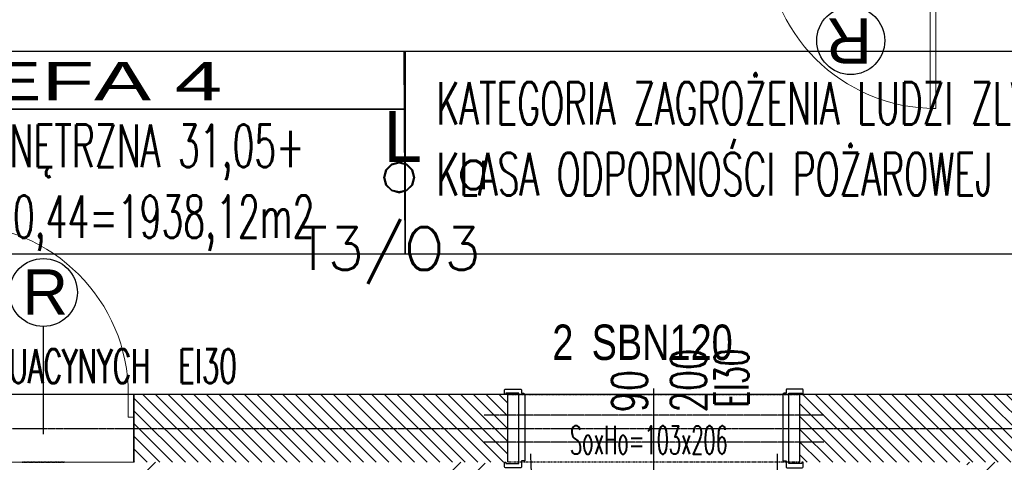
# Model space of a CAD drawing. Header units: millimetres. Extents: x 69081 to 158617, y -37521 to -9534.
# Tile 78 of 256: x 113146 to 113494, y -20561 to -20404. Entities that reach past the tile are written whole.
import ezdxf
from ezdxf.enums import TextEntityAlignment as Align

# ---------------------------------------------------------------- set-up
doc = ezdxf.new("R2010")
doc.units = ezdxf.units.MM
doc.linetypes.add('DO', pattern=[0.8, 0.6, -0.1, 0, -0.1])
doc.linetypes.add('DP', pattern=[0.5, 0.3, -0.2])
for name, color, linetype in [('0_oświetlenie', 7, 'Continuous'), ('_A-opisy', 51, 'Continuous'), ('A-----SZ', 8, 'Continuous'), ('A-OSI', 8, 'DO'), ('A-SCI', 7, 'Continuous'), ('AM DRZIW WEWN', 1, 'Continuous'), ('BA_drz', 7, 'Continuous'), ('BZ_sym', 7, 'Continuous'), ('E_Oświetlenie - Numer obwodu', 1, 'Continuous'), ('E_Oświetlenie - Opis', 4, 'Continuous'), ('JS_OLKA KONSTR', 231, 'Continuous'), ('JS_p.poż.', 240, 'Continuous'), ('JS_PODCIĄGI', 1, 'DP'), ('Nadproża', 5, 'DO'), ('porta', 8, 'Continuous'), ('R-----OP', 1, 'Continuous')]:
    doc.layers.add(name, color=color, linetype=linetype)
for name, color, linetype, lineweight in [('_A-stolarka', 72, 'Continuous', 9), ('_A-ściany', 141, 'Continuous', 35), ('A-DRZ-SY', 7, 'Continuous', 25), ('SB_OTWORY DRZWI', 1, 'Continuous', 9)]:
    doc.layers.add(name, color=color, linetype=linetype, lineweight=lineweight)
doc.styles.add('Arial', font='l_10646.ttf')
doc.styles.add('BIKTS', font='bikromsw.shx', dxfattribs={"width": 0.85})
doc.styles.add('Opisowy', font='arial.ttf')
doc.styles.add('ROMANS', font='romans.shx', dxfattribs={"height": 1})
doc.styles.add('SIMPLEX', font='simplex', dxfattribs={"width": 0.85})
doc.styles.add('TableTextStyle', font='txt')

# ---------------------------------------------------------------- blocks, each defined once
blk = doc.blocks.new('dr1h901')
at = {"color": 0}
blk.add_line((-0.5, 0), (-0.5, 1.005), dxfattribs=at)
at = {"color": 1}
blk.add_line((0, 0.1689), (0, -0.2655), dxfattribs=at)
blk.add_arc((-0.5, 0), 1, 0, 90, dxfattribs=at)
blk = doc.blocks.new('osie')
at = {"layer": 'A-OSI'}
blk.add_line((17574.24, -43387.43), (20818.3, -43387.43), dxfattribs=at)
blk = doc.blocks.new('REWIZJE')
at = {"layer": '_A-opisy', "color": 40}
blk.add_line((28149.58, -31193.14), (28149.58, -31231.14), dxfattribs=at)
blk.add_line((28149.58, -31193.14), (28149.58, -31231.14), dxfattribs=at)
blk.add_circle((28149.59, -31181.14), 12, dxfattribs=at)
at = {"layer": '_A-stolarka'}
for p, q in [((28119.58, -31215.14), (28119.58, -31157.14)), ((28119.58, -31157.14), (28121.58, -31157.14)), ((28119.58, -31217.14), (28119.58, -31157.14)), ((28121.58, -31157.14), (28121.58, -31217.14)), ((28119.58, -31217.14), (28119.58, -31215.14)), ((28117.58, -31217.14), (28119.58, -31217.14)), ((28117.58, -31225.14), (28117.58, -31217.14)), ((28117.58, -31217.14), (28119.58, -31217.14)), ((28119.58, -31217.14), (28119.58, -31225.14)), ((28121.58, -31217.14), (28119.58, -31217.14)), ((28179.58, -31217.14), (28179.58, -31217.14)), ((28179.58, -31217.14), (28179.58, -31225.14)), ((28181.58, -31217.14), (28179.58, -31217.14)), ((28181.58, -31225.14), (28181.58, -31217.14)), ((28119.58, -31225.14), (28117.58, -31225.14)), ((28179.58, -31225.14), (28181.58, -31225.14))]:
    blk.add_line(p, q, dxfattribs=at)
blk.add_arc((28119.58, -31217.14), 60, 0, 90, dxfattribs=at)
at = {"layer": '_A-ściany', "linetype": 'Continuous'}
for p, q in [((28117.58, -31217.14), (28117.58, -31241.14)), ((28181.58, -31217.14), (28181.58, -31241.14))]:
    blk.add_line(p, q, dxfattribs=at)
at = {"layer": '_A-ściany', "lineweight": 5}
for p, q in [((28181.58, -31217.14), (28117.58, -31217.14)), ((28181.58, -31241.14), (28117.58, -31241.14))]:
    blk.add_line(p, q, dxfattribs=at)
at = {"layer": 'JS_PODCIĄGI', "color": 4}
for p, q in [((28157.08, -31241.14), (28142.08, -31241.14)), ((28142.08, -31241.14), (28157.08, -31241.14))]:
    blk.add_line(p, q, dxfattribs=at)
at = {"layer": '_A-opisy', "color": 40, "insert": (28121.24, -31172.97), "char_height": 16, "attachment_point": 1, "style": 'Opisowy'}
blk.add_mtext_dynamic_manual_height_columns('\\pxqc;R', width=57.9989, gutter_width=1, heights=[0], dxfattribs=at)
blk = doc.blocks.new('symnadpr')
at = {"style": 'BIKTS', "width": 0.8}
blk.add_attdef('SZT_NADPR', text='', height=25, dxfattribs=at).set_placement((-48.74, -11.67), align=Align.RIGHT)
blk.add_attdef('NAZNADPR', (-42.6, -11.67), '', height=25, dxfattribs=at)
blk = doc.blocks.new('A$C04435ce7')
at = {"layer": 'Nadproża', "ltscale": 0.75}
for p, q in [((2746.09, 771.01), (2626.09, 771.01)), ((2746.09, 761.44), (2626.09, 761.44))]:
    blk.add_line(p, q, dxfattribs=at)
at = {"layer": 'BZ_sym'}
ref = blk.add_blockref('symnadpr', (2685.63, 796.79), dxfattribs=dict(at, xscale=0.5, yscale=0.5, zscale=0.5))
ref.add_attrib('naznadpr', 'SBN120', (2664.13, 790.54), dxfattribs={"height": 12.5, "style": 'BIKTS', "width": 0.8})
ref.add_attrib('szt_nadpr', '2', dxfattribs={"height": 12.5, "style": 'BIKTS', "width": 0.8}).set_placement((2657.68, 790.54), align=Align.RIGHT)
blk = doc.blocks.new('A$C40e4dba9')
at = {"layer": 'A-SCI', "color": 4}
for p, q in [((0, 0), (0, 24)), ((103, 0), (103, 24))]:
    blk.add_line(p, q, dxfattribs=at)
at = {"layer": 'JS_PODCIĄGI', "lineweight": -3}
for p, q in [((0, 24), (103, 24)), ((103, 0), (0, 0))]:
    blk.add_line(p, q, dxfattribs=at)
at = {"layer": 'AM DRZIW WEWN', "insert": (21.87, 12.86), "char_height": 10, "width": 61.9698, "attachment_point": 1, "style": 'ROMANS'}
blk.add_mtext('{\\W0.5;SoxHo=103x206}', dxfattribs=at)
blk = doc.blocks.new('opis lamp')
at = {"layer": 'E_Oświetlenie - Numer obwodu', "style": 'SIMPLEX'}
blk.add_attdef('OBWÓD', text='', height=15, dxfattribs=at).set_placement((-9.46, -1.18), align=Align.CENTER)
at = {"layer": 'E_Oświetlenie - Opis', "style": 'SIMPLEX'}
blk.add_attdef('OPIS1', (55.72, 42.77), '', height=15, dxfattribs=at)

msp = doc.modelspace()

# ---------------------------------------------------------------- hatches: boundary and pattern name
at = {"layer": 'A-----SZ'}
h = msp.add_hatch(dxfattribs=at)
h.set_pattern_fill('ANSI31', color=256, scale=2)
h.set_pattern_definition([(45, (77432.36, 11586.2524), (-4.4901281, 4.4901281), [])])
h.paths.add_polyline_path([(111471.1992, -19714.1903), (111466.7002, -19694.7029), (111455.0078, -19697.4023), (111459.5068, -19716.8897), (111502.2475, -19902.02), (111556.8122, -19889.4228), (111554.1128, -19877.7303), (111511.2405, -19887.6282)])
h.paths.add_polyline_path([(111908.6415, -20600.5941), (111739.3228, -20600.5941), (111708.7721, -20612.5941), (111908.6415, -20612.5941)])
h.paths.add_polyline_path([(111920.6415, -20560.5941), (111908.6415, -20561.5038), (111908.6415, -20688.5941), (111920.6415, -20688.5941)])
h.paths.add_polyline_path([(111920.6415, -20791.5941), (111908.6415, -20791.5941), (111908.6415, -20869.395), (111920.6415, -20878.9403)])
h.paths.add_polyline_path([(112115.6415, -20560.5941), (112100.6415, -20560.5941), (112100.6415, -21261.5941), (112115.6415, -21261.5941)])
h.paths.add_polyline_path([(112297.6415, -20560.5941), (112285.6415, -20560.5941), (112285.6415, -20678.5941), (112297.6415, -20678.5941)])
h.paths.add_polyline_path([(112409.6415, -20560.5941), (112397.6415, -20560.5941), (112397.6415, -20660.5941), (112445.6415, -20660.5941), (112445.6415, -20648.5941), (112409.6415, -20648.5941)])
h.paths.add_polyline_path([(112508.6415, -20560.5941), (112496.6415, -20560.5941), (112496.6415, -20648.5941), (112460.6415, -20648.5941), (112460.6415, -20660.5941), (112508.6415, -20660.5941)])
h.paths.add_polyline_path([(112460.6415, -20648.5941), (112445.6415, -20648.5941), (112445.6415, -21261.5941), (112460.6415, -21261.5941)])
h.paths.add_polyline_path([(112445.6415, -20800.5941), (112297.6415, -20800.5941), (112297.6415, -20781.5941), (112285.6415, -20781.5941), (112285.6415, -20812.5941), (112445.6415, -20812.5941)])
h.paths.add_polyline_path([(112620.6415, -20781.5941), (112608.6415, -20781.5941), (112608.6415, -20800.5941), (112460.6415, -20800.5941), (112460.6415, -20812.5941), (112620.6415, -20812.5941)])
h.paths.add_polyline_path([(112620.6415, -20560.5941), (112608.6415, -20560.5941), (112608.6415, -20678.5941), (112620.6415, -20678.5941)])
h.paths.add_polyline_path([(112805.6415, -20560.5941), (112790.6415, -20560.5941), (112790.6415, -21261.5941), (112805.6415, -21261.5941)])
h.paths.add_polyline_path([(112987.6415, -20560.5941), (112975.6415, -20560.5941), (112975.6415, -20678.5941), (112987.6415, -20678.5941)])
h.paths.add_polyline_path([(112987.6415, -20779.5941), (112975.6415, -20779.5941), (112975.6415, -20812.5941), (113135.6415, -20812.5941), (113135.6415, -20800.5941), (112987.6415, -20800.5941)])
h.paths.add_polyline_path([(113099.6415, -20560.5941), (113087.6415, -20560.5941), (113087.6415, -20660.5941), (113135.6415, -20660.5941), (113135.6415, -20648.5941), (113099.6415, -20648.5941)])
h.paths.add_polyline_path([(113150.6415, -20648.5941), (113135.6415, -20648.5941), (113135.6415, -21261.5941), (113150.6415, -21261.5941)])
h.paths.add_polyline_path([(113198.6415, -20560.5941), (113186.6415, -20560.5941), (113186.6415, -20648.5941), (113150.6415, -20648.5941), (113150.6415, -20660.5941), (113198.6415, -20660.5941)])
h.paths.add_polyline_path([(113310.6415, -20560.5941), (113298.6415, -20560.5941), (113298.6415, -20678.5941), (113310.6415, -20678.5941)])
h.paths.add_polyline_path([(113310.6415, -20779.5941), (113298.6415, -20779.5941), (113298.6415, -20800.5941), (113150.6415, -20800.5941), (113150.6415, -20812.5941), (113310.6415, -20812.5941)])
h.paths.add_polyline_path([(113495.6415, -20560.5941), (113480.6415, -20560.5941), (113480.6415, -21261.5941), (113495.6415, -21261.5941)])
h.paths.add_polyline_path([(113840.6415, -20560.5941), (113825.6415, -20560.5941), (113825.6415, -21261.5941), (113840.6415, -21261.5941)])
h.paths.add_polyline_path([(113825.6415, -20648.5941), (113789.6415, -20648.5941), (113789.6415, -20560.5941), (113777.6415, -20560.5941), (113777.6415, -20660.5941), (113825.6415, -20660.5941)])
h.paths.add_polyline_path([(113677.6415, -20560.5941), (113665.6415, -20560.5941), (113665.6415, -20678.5941), (113677.6415, -20678.5941)])
h.paths.add_polyline_path([(113677.6415, -20781.5941), (113665.6415, -20781.5941), (113665.6415, -20812.5941), (113825.6415, -20812.5941), (113825.6415, -20800.5941), (113677.6415, -20800.5941)])
h.paths.add_polyline_path([(114226.1415, -20560.5941), (114214.1415, -20560.5941), (114214.1415, -20688.5941), (114226.1415, -20688.5941)])
h.paths.add_polyline_path([(114237.1415, -20346.5941), (114217.1415, -20346.5941), (114217.1415, -20358.5941), (114225.1415, -20358.5941), (114225.1415, -20536.5941), (114237.1415, -20536.5941)])
h.paths.add_polyline_path([(114114.1415, -20346.5941), (114020.1415, -20346.5941), (114020.1415, -20358.5941), (114114.1415, -20358.5941)])
h = msp.add_hatch(dxfattribs=at)
h.set_pattern_fill('ANSI31', color=256, angle=270)
h.set_pattern_definition([(315, (133835.583, 9115.9974), (2.24506402, 2.24506404), [])])
h.paths.add_polyline_path([(113318.6415, -20536.5941), (113318.6415, -20560.5941), (113186.6814, -20560.5849), (113186.6814, -20536.5849)])
h = msp.add_hatch(dxfattribs=at)
h.set_pattern_fill('ANSI31', color=256, angle=270)
h.set_pattern_definition([(315, (134068.583, 9115.9974), (2.24506402, 2.24506404), [])])
h.paths.add_polyline_path([(113554.6415, -20536.5941), (113554.6415, -20560.5941), (113421.6415, -20560.5941), (113421.6415, -20536.5941)])

# ---------------------------------------------------------------- linework, layer by layer
msp.add_lwpolyline([(111556.6836, -18844.1938), (111703.244, -18807.7598), (111981.0586, -20011.1069), (112126.2397, -19977.5892), (112217.3915, -20376.0176), (113845.1415, -20376.0176), (113845.1415, -18660.5941), (113996.1415, -18660.5941), (113996.1415, -20536.5941), (111947.4049, -20536.5941), (111556.4636, -18843.6979)])
at = {"layer": '0_oświetlenie'}
for points in [[(113275.5619, -20457.2365, 0), (113277.5385, -20455.26, 0)], [(113277.5385, -20455.26, 0), (113275.5619, -20457.2365, 0)], [(113277.5385, -20455.26, 0), (113275.5619, -20457.2365, 0)], [(113275.5619, -20457.2365, 0), (113277.5385, -20455.26, 0)], [(113275.7768, -20457.3615, 0), (113277.6635, -20455.4768, 0)], [(113277.6635, -20455.4768, 0), (113275.7768, -20457.3615, 0)], [(113277.6635, -20455.4768, 0), (113275.7768, -20457.3615, 0)], [(113275.7768, -20457.3615, 0), (113277.6635, -20455.4768, 0)], [(113277.5385, -20455.26, 0), (113280.2377, -20454.5364, 0)], [(113280.2377, -20454.5364, 0), (113277.5385, -20455.26, 0)], [(113280.2377, -20454.5364, 0), (113277.5385, -20455.26, 0)], [(113277.5385, -20455.26, 0), (113280.2377, -20454.5364, 0)], [(113277.6635, -20455.4768, 0), (113280.2377, -20454.7864, 0)], [(113280.2377, -20454.7864, 0), (113277.6635, -20455.4768, 0)], [(113280.2377, -20454.7864, 0), (113277.6635, -20455.4768, 0)], [(113277.6635, -20455.4768, 0), (113280.2377, -20454.7864, 0)], [(113280.2377, -20454.5364, 0), (113282.9369, -20455.26, 0)], [(113282.9369, -20455.26, 0), (113280.2377, -20454.5364, 0)], [(113282.9369, -20455.26, 0), (113280.2377, -20454.5364, 0)], [(113280.2377, -20454.5364, 0), (113282.9369, -20455.26, 0)], [(113280.2377, -20454.7864, 0), (113282.8119, -20455.4768, 0)], [(113282.8119, -20455.4768, 0), (113280.2377, -20454.7864, 0)], [(113282.8119, -20455.4768, 0), (113280.2377, -20454.7864, 0)], [(113280.2377, -20454.7864, 0), (113282.8119, -20455.4768, 0)], [(113282.8119, -20455.4768, 0), (113284.6987, -20457.3615, 0)], [(113284.6987, -20457.3615, 0), (113282.8119, -20455.4768, 0)], [(113284.6987, -20457.3615, 0), (113282.8119, -20455.4768, 0)], [(113282.8119, -20455.4768, 0), (113284.6987, -20457.3615, 0)], [(113282.9369, -20455.26, 0), (113284.9135, -20457.2365, 0)], [(113284.9135, -20457.2365, 0), (113282.9369, -20455.26, 0)], [(113284.9135, -20457.2365, 0), (113282.9369, -20455.26, 0)], [(113282.9369, -20455.26, 0), (113284.9135, -20457.2365, 0)], [(113274.8393, -20459.9367, 0), (113275.5619, -20457.2365, 0)], [(113275.5619, -20457.2365, 0), (113274.8393, -20459.9367, 0)], [(113275.5619, -20457.2365, 0), (113274.8393, -20459.9367, 0)], [(113274.8393, -20459.9367, 0), (113275.5619, -20457.2365, 0)], [(113275.5619, -20462.6369, 0), (113274.8393, -20459.9367, 0)], [(113274.8393, -20459.9367, 0), (113275.5619, -20462.6369, 0)], [(113274.8393, -20459.9367, 0), (113275.5619, -20462.6369, 0)], [(113275.5619, -20462.6369, 0), (113274.8393, -20459.9367, 0)], [(113275.0893, -20459.9367, 0), (113275.7768, -20457.3615, 0)], [(113275.7768, -20457.3615, 0), (113275.0893, -20459.9367, 0)], [(113275.7768, -20457.3615, 0), (113275.0893, -20459.9367, 0)], [(113275.0893, -20459.9367, 0), (113275.7768, -20457.3615, 0)], [(113275.7768, -20462.5119, 0), (113275.0893, -20459.9367, 0)], [(113275.0893, -20459.9367, 0), (113275.7768, -20462.5119, 0)], [(113275.0893, -20459.9367, 0), (113275.7768, -20462.5119, 0)], [(113275.7768, -20462.5119, 0), (113275.0893, -20459.9367, 0)], [(113284.6987, -20457.3615, 0), (113285.3862, -20459.9367, 0)], [(113285.3862, -20459.9367, 0), (113284.6987, -20457.3615, 0)], [(113285.3862, -20459.9367, 0), (113284.6987, -20457.3615, 0)], [(113284.6987, -20457.3615, 0), (113285.3862, -20459.9367, 0)], [(113285.3862, -20459.9367, 0), (113284.6987, -20462.5119, 0)], [(113284.6987, -20462.5119, 0), (113285.3862, -20459.9367, 0)], [(113284.6987, -20462.5119, 0), (113285.3862, -20459.9367, 0)], [(113285.3862, -20459.9367, 0), (113284.6987, -20462.5119, 0)], [(113284.9135, -20457.2365, 0), (113285.6362, -20459.9367, 0)], [(113285.6362, -20459.9367, 0), (113284.9135, -20457.2365, 0)], [(113285.6362, -20459.9367, 0), (113284.9135, -20457.2365, 0)], [(113284.9135, -20457.2365, 0), (113285.6362, -20459.9367, 0)], [(113285.6362, -20459.9367, 0), (113284.9135, -20462.6369, 0)], [(113284.9135, -20462.6369, 0), (113285.6362, -20459.9367, 0)], [(113284.9135, -20462.6369, 0), (113285.6362, -20459.9367, 0)], [(113285.6362, -20459.9367, 0), (113284.9135, -20462.6369, 0)], [(113277.5385, -20464.6135, 0), (113275.5619, -20462.6369, 0)], [(113275.5619, -20462.6369, 0), (113277.5385, -20464.6135, 0)], [(113275.5619, -20462.6369, 0), (113277.5385, -20464.6135, 0)], [(113277.5385, -20464.6135, 0), (113275.5619, -20462.6369, 0)], [(113277.6635, -20464.3967, 0), (113275.7768, -20462.5119, 0)], [(113275.7768, -20462.5119, 0), (113277.6635, -20464.3967, 0)], [(113275.7768, -20462.5119, 0), (113277.6635, -20464.3967, 0)], [(113277.6635, -20464.3967, 0), (113275.7768, -20462.5119, 0)], [(113284.6987, -20462.5119, 0), (113282.8119, -20464.3967, 0)], [(113282.8119, -20464.3967, 0), (113284.6987, -20462.5119, 0)], [(113282.8119, -20464.3967, 0), (113284.6987, -20462.5119, 0)], [(113284.6987, -20462.5119, 0), (113282.8119, -20464.3967, 0)], [(113284.9135, -20462.6369, 0), (113282.9369, -20464.6135, 0)], [(113282.9369, -20464.6135, 0), (113284.9135, -20462.6369, 0)], [(113282.9369, -20464.6135, 0), (113284.9135, -20462.6369, 0)], [(113284.9135, -20462.6369, 0), (113282.9369, -20464.6135, 0)], [(113280.2377, -20465.3371, 0), (113277.5385, -20464.6135, 0)], [(113277.5385, -20464.6135, 0), (113280.2377, -20465.3371, 0)], [(113277.5385, -20464.6135, 0), (113280.2377, -20465.3371, 0)], [(113280.2377, -20465.3371, 0), (113277.5385, -20464.6135, 0)], [(113280.2377, -20465.0871, 0), (113277.6635, -20464.3967, 0)], [(113277.6635, -20464.3967, 0), (113280.2377, -20465.0871, 0)], [(113277.6635, -20464.3967, 0), (113280.2377, -20465.0871, 0)], [(113280.2377, -20465.0871, 0), (113277.6635, -20464.3967, 0)], [(113282.8119, -20464.3967, 0), (113280.2377, -20465.0871, 0)], [(113280.2377, -20465.0871, 0), (113282.8119, -20464.3967, 0)], [(113280.2377, -20465.0871, 0), (113282.8119, -20464.3967, 0)], [(113282.8119, -20464.3967, 0), (113280.2377, -20465.0871, 0)], [(113282.9369, -20464.6135, 0), (113280.2377, -20465.3371, 0)], [(113280.2377, -20465.3371, 0), (113282.9369, -20464.6135, 0)], [(113280.2377, -20465.3371, 0), (113282.9369, -20464.6135, 0)], [(113282.9369, -20464.6135, 0), (113280.2377, -20465.3371, 0)]]:
    msp.add_polyline3d(points, dxfattribs=at)
at = {"layer": 'A-SCI', "color": 4}
for p, q in [((113318.6415, -20560.5941), (113318.6415, -20536.5941)), ((113421.6415, -20560.5941), (113421.6415, -20536.5941))]:
    msp.add_line(p, q, dxfattribs=at)
for points in [[(113318.6415, -20536.5941), (112967.6415, -20536.5941)], [(113554.6415, -20536.5941), (113421.6415, -20536.5941)]]:
    msp.add_lwpolyline(points, dxfattribs=at)
at = {"layer": 'JS_p.poż.'}
for points in [[(113012.5469, -20415.3753), (113282.4075, -20415.3753), (113282.4075, -20435.821), (113012.5469, -20435.821)], [(113282.0658, -20415.3753), (113551.9264, -20415.3753), (113552.2681, -20487.0459), (113282.4075, -20487.0459)], [(113012.5469, -20435.821), (113282.4075, -20435.821), (113282.4075, -20487.0459), (113012.5469, -20487.0459)]]:
    msp.add_lwpolyline(points, close=True, dxfattribs=at).dxf.unprotected_set("ltscale", 0)
at = {"layer": 'JS_PODCIĄGI', "lineweight": -3}
msp.add_line((113318.6415, -20536.5941), (113421.6415, -20536.5941), dxfattribs=at)
at = {"layer": 'porta'}
for points in [[(113317.9415, -20536.1941), (113317.9415, -20536.5941), (113317.4415, -20536.5941), (113317.4415, -20534.9941, -0.41421356), (113317.7415, -20534.6941), (113323.0915, -20534.6941, -0.36992408), (113323.4415, -20534.9941), (113323.4415, -20536.1941), (113324.1415, -20536.1941, -0.41421356), (113324.6415, -20536.6941), (113324.6415, -20560.0441), (113323.4415, -20560.0441), (113323.4415, -20562.1941, -0.45993492), (113323.0915, -20562.4941), (113317.7415, -20562.4941, -0.41421356), (113317.4415, -20562.1941), (113317.4415, -20560.5941), (113317.9415, -20560.5941), (113317.9415, -20560.9941), (113322.4415, -20560.9941), (113322.4415, -20536.1941), (113317.9415, -20536.1941), (113317.9415, -20536.5941)], [(113422.3415, -20536.1941), (113422.3415, -20536.5941), (113422.8415, -20536.5941), (113422.8415, -20534.9941, 0.41421356), (113422.5415, -20534.6941), (113417.1915, -20534.6941, 0.36992408), (113416.8415, -20534.9941), (113416.8415, -20536.1941), (113416.1415, -20536.1941, 0.41421356), (113415.6415, -20536.6941), (113415.6415, -20560.0441), (113416.8415, -20560.0441), (113416.8415, -20562.1941, 0.45993492), (113417.1915, -20562.4941), (113422.5415, -20562.4941, 0.41421356), (113422.8415, -20562.1941), (113422.8415, -20560.5941), (113422.3415, -20560.5941), (113422.3415, -20560.9941), (113417.8415, -20560.9941), (113417.8415, -20536.1941), (113422.3415, -20536.1941), (113422.3415, -20536.5941)]]:
    msp.add_lwpolyline(points, format="xyb", dxfattribs=at)

# ---------------------------------------------------------------- block references
at = {"layer": '0_oświetlenie'}
ref = msp.add_blockref('opis lamp', (113254.7089, -20464.604, 1), dxfattribs=at)
ref.add_attrib('OBWÓD', 'T3/O3', dxfattribs={"layer": 'E_Oświetlenie - Numer obwodu', "height": 15, "style": 'SIMPLEX'}).set_placement((113276.8651, -20492.572, 1), align=Align.CENTER)
ref.add_attrib('OPIS1', 'a', (113300.3293, -20464.0413, 1), dxfattribs={"layer": 'E_Oświetlenie - Opis', "height": 15, "style": 'SIMPLEX'})
at = {"layer": 'A-DRZ-SY', "color": 4, "rotation": 180}
msp.add_blockref('REWIZJE', (141589.2237, -51592.7335), dxfattribs=at)
at = {"layer": 'A-DRZ-SY', "color": 4}
msp.add_blockref('REWIZJE', (85005.0592, 10680.5453), dxfattribs=at)
at = {"layer": 'A-SCI', "color": 4}
msp.add_blockref('osie', (94084.5456, 22838.835), dxfattribs=at)
at = {"layer": 'BA_drz', "xscale": -87, "yscale": -87, "zscale": -87}
msp.add_blockref('dr1h901', (113370.1415, -20557.5941), dxfattribs=at)
at = {"layer": 'JS_OLKA KONSTR'}
msp.add_blockref('A$C04435ce7', (110684.0499, -21314.9635), dxfattribs=at)
at = {"layer": 'SB_OTWORY DRZWI'}
msp.add_blockref('A$C40e4dba9', (113318.6415, -20560.5941), dxfattribs=at)

# ---------------------------------------------------------------- texts
at = {"layer": '0_oświetlenie', "style": 'TableTextStyle'}
msp.add_text('L', height=18, dxfattribs=at).set_placement((113274.8387, -20454.5363))
at = {"layer": 'JS_p.poż.'}
for s, insert, char_height, width, attachment_point, style in [('\\pxql;{\\fArial|b0|i0|c0|p34;\\W1.6;STREFA \\fArial|b0|i0|c238|p34;4}', (113073.6394, -20432.8841), 13.5, 1684.198247, 7, 'Arial'), ('{\\W0.6;KATEGORIA ZAGROŻENIA LUDZI ZLV\\PKLASA ODPORNOŚCI POŻAROWEJ "B"}', (113293.4014, -20426.2702), 15, 390.334733, 1, 'ROMANS'), ('{\\W0.6;POWIERZCHNIA WEWNĘTRZNA 31,05+\\P326,19+790,44+790,44=1938,12m2}', (113023.5408, -20441.2929), 15, 524.280769, 1, 'ROMANS'), ('{\\W0.6;OBUDOWA POZIOMYCH DRÓG EWAKUACYNYCH  EI30}', (112974.8561, -20520.5859), 12, 416.609031, 1, 'ROMANS')]:
    msp.add_mtext(s, dxfattribs=dict(at, insert=insert, char_height=char_height, width=width, attachment_point=attachment_point, style=style)).dxf.unprotected_set("ltscale", 0)
at = {"layer": 'JS_p.poż.', "ltscale": 0.02, "insert": (113391.5527, -20541.1676), "char_height": 12, "width": 260.223155, "attachment_point": 1, "rotation": 90, "style": 'ROMANS'}
msp.add_mtext('{\\W0.6;EI30}', dxfattribs=at)
at = {"layer": 'R-----OP', "insert": (113388.6625, -20200.127), "char_height": 12.5, "width": 342.829506, "attachment_point": 9, "rotation": 90, "style": 'ROMANS'}
msp.add_mtext('\\pxql;{\\W0.7;90\\P200}', dxfattribs=at)

doc.saveas('drawing.dxf')
